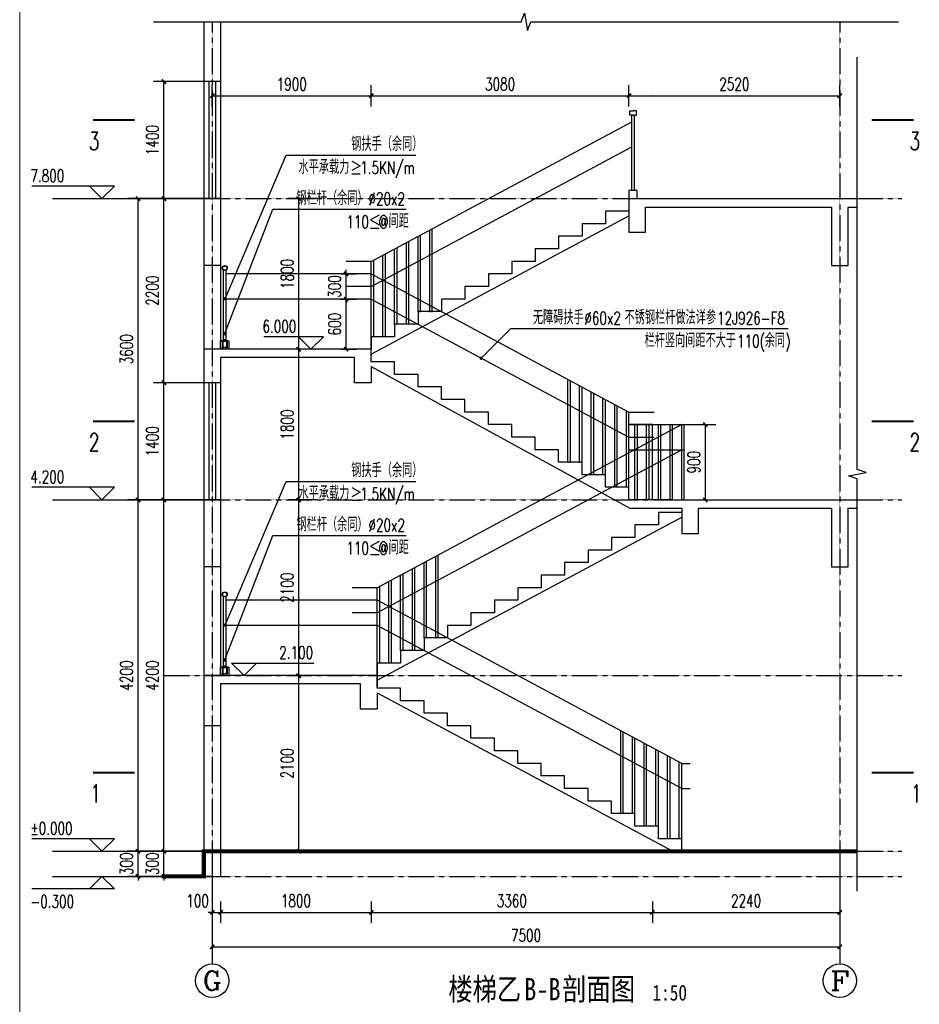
# Model space of a CAD drawing. Header units: inches. Extents: x 224620 to 3435104, y 247406 to 993300.
# Tile 21 of 110: x 264397 to 275148, y 291094 to 302862. Entities that reach past the tile are written whole.
import ezdxf
from ezdxf.enums import TextEntityAlignment as Align

# ---------------------------------------------------------------- set-up
doc = ezdxf.new("R2010")
doc.units = ezdxf.units.IN
doc.header["$MEASUREMENT"] = 0
doc.linetypes.add('CENTER', pattern=[2, 1.25, -0.25, 0.25, -0.25])
doc.linetypes.add('DASH', pattern=[0.35, 0.25, -0.1])
for name, color, linetype in [('AXIS', 3, 'Continuous'), ('AXIS_TEXT', 7, 'Continuous'), ('DIM_ELEV', 3, 'Continuous'), ('DIM_LEAD', 3, 'Continuous'), ('DIM_SYMB', 3, 'Continuous'), ('DOTE', 1, 'CENTER'), ('HACTH', 8, 'Continuous'), ('LATRINE', 6, 'Continuous'), ('PUB_DIM', 3, 'Continuous'), ('PUB_TEXT', 7, 'Continuous'), ('WALL', 2, 'Continuous'), ('WINDOW', 4, 'Continuous'), ('剖面', 6, 'Continuous'), ('投影线', 7, 'DASH'), ('楼梯剖面', 2, 'Continuous'), ('看线', 95, 'Continuous')]:
    doc.layers.add(name, color=color, linetype=linetype)
doc.layers.add('说明', color=211, linetype='Continuous', lineweight=25)
doc.styles.add('_TCH_AXIS', font='COMPLEX', dxfattribs={"bigfont": 'GBCBIG'})
doc.styles.add('_TCH_DIM', font='SIMPLEX', dxfattribs={"bigfont": 'GBCBIG'})
doc.styles.add('_TCH_DIM_T3', font='SIMPLEX', dxfattribs={"width": 0.705882, "bigfont": 'GBCBIG'})
doc.styles.add('_TCH_LABEL', font='COMPLEX', dxfattribs={"bigfont": 'GBCBIG'})
doc.styles.add('宋体', font='txt', dxfattribs={"width": 0.8})
doc.dimstyles.new('_TCH_ARCH&&50', dxfattribs={"dimtxt": 148.75, "dimasz": 50, "dimexe": 125, "dimexo": 150, "dimgap": 63.125, "dimtad": 1, "dimdec": 0, "dimzin": 0, "dimdsep": 46, "dimtxsty": '_TCH_DIM_T3', "dimblk": 'ARCHTICK', "dimcen": 0.09, "dimclrt": 7, "dimazin": 2, "dimtfac": 1, "dimtdec": 0, "dimtix": 1, "dimtmove": 2, "dimatfit": 3, "dimfxl": 1, "dimtolj": 1, "dimtzin": 0, "dimarcsym": 0})

# ---------------------------------------------------------------- blocks, each defined once
blk = doc.blocks.new('A$C5AC44EC7')
at = {"layer": 'HACTH'}
h = blk.add_hatch(dxfattribs=at)
h.set_pattern_fill('金属', color=256, scale=3, style=0)
h.set_pattern_definition([(45, (-4286418.933, 2328199.311), (-5.303300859, 5.303300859), []), (45, (-4286415.397, 2328199.311), (-5.303300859, 5.303300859), [])])
h.paths.add_polyline_path([(0, 85), (70, 85), (70, 80), (0, 80)])
at = {"layer": 'WALL'}
for p, q in [((20, 9), (26, 9)), ((50, 9), (44, 9))]:
    blk.add_line(p, q, dxfattribs=at)
at = {"layer": '剖面'}
blk.add_lwpolyline([(0, 85), (70, 85), (70, 80), (0, 80), (0, 85)], dxfattribs=at)
at = {"layer": '投影线'}
for points in [[(7, 80), (7, 9)], [(13, 80), (13, 9)], [(57, 80), (57, 9)], [(63, 80), (63, 9)]]:
    blk.add_lwpolyline(points, dxfattribs=at)
for points in [[(7, 9, 1), (26, 9)], [(13, 9, 1), (20, 9)], [(63, 9, -1), (44, 9)], [(57, 9, -1), (50, 9)]]:
    blk.add_lwpolyline(points, format="xyb", dxfattribs=at)
blk = doc.blocks.new('_ArchTick')
at = {"color": 0, "linetype": 'ByBlock', "const_width": 0.4}
blk.add_lwpolyline([(-0.5, -0.5), (0.5, 0.5)], dxfattribs=at)
blk = doc.blocks.new('*D140')
at = {"layer": 'Defpoints', "color": 0}
for p in [(267731, 300723), (268102, 300723), (268102, 298923)]:
    blk.add_point(p, dxfattribs=at)
at = {"layer": 'PUB_DIM', "color": 0, "lineweight": -2}
for p, q in [((267952, 300723), (267606, 300723)), ((267731, 298923), (267731, 300723)), ((267952, 298923), (267606, 298923))]:
    blk.add_line(p, q, dxfattribs=at)
at = {"layer": 'PUB_DIM', "color": 0, "lineweight": -2, "xscale": 50, "yscale": 50, "zscale": 50}
for p, rotation in [((267731, 300723), 90), ((267731, 298923), 270)]:
    blk.add_blockref('_ArchTick', p, dxfattribs=dict(at, rotation=rotation))
at = {"layer": 'PUB_DIM', "color": 7, "insert": (267594, 299823), "char_height": 148.8, "attachment_point": 5, "rotation": 90, "style": '_TCH_DIM_T3'}
blk.add_mtext('\\A1;1800', dxfattribs=at)
blk = doc.blocks.new('*D141')
at = {"layer": 'Defpoints', "color": 0}
for p in [(267731, 298923), (268102, 298923), (268102, 297123)]:
    blk.add_point(p, dxfattribs=at)
at = {"layer": 'PUB_DIM', "color": 0, "lineweight": -2}
for p, q in [((267952, 298923), (267606, 298923)), ((267731, 297123), (267731, 298923)), ((267952, 297123), (267606, 297123))]:
    blk.add_line(p, q, dxfattribs=at)
at = {"layer": 'PUB_DIM', "color": 0, "lineweight": -2, "xscale": 50, "yscale": 50, "zscale": 50}
for p, rotation in [((267731, 298923), 90), ((267731, 297123), 270)]:
    blk.add_blockref('_ArchTick', p, dxfattribs=dict(at, rotation=rotation))
at = {"layer": 'PUB_DIM', "color": 7, "insert": (267594, 298023), "char_height": 148.8, "attachment_point": 5, "rotation": 90, "style": '_TCH_DIM_T3'}
blk.add_mtext('\\A1;1800', dxfattribs=at)
blk = doc.blocks.new('*D142')
at = {"layer": 'Defpoints', "color": 0}
for p in [(267731, 297123), (268102, 297123), (268102, 295023)]:
    blk.add_point(p, dxfattribs=at)
at = {"layer": 'PUB_DIM', "color": 0, "lineweight": -2}
for p, q in [((267952, 297123), (267606, 297123)), ((267731, 295023), (267731, 297123)), ((267952, 295023), (267606, 295023))]:
    blk.add_line(p, q, dxfattribs=at)
at = {"layer": 'PUB_DIM', "color": 0, "lineweight": -2, "xscale": 50, "yscale": 50, "zscale": 50}
for p, rotation in [((267731, 297123), 90), ((267731, 295023), 270)]:
    blk.add_blockref('_ArchTick', p, dxfattribs=dict(at, rotation=rotation))
at = {"layer": 'PUB_DIM', "color": 7, "insert": (267594, 296073), "char_height": 148.8, "attachment_point": 5, "rotation": 90, "style": '_TCH_DIM_T3'}
blk.add_mtext('\\A1;2100', dxfattribs=at)
blk = doc.blocks.new('*D143')
at = {"layer": 'Defpoints', "color": 0}
for p in [(267731, 295023), (268102, 295023), (268102, 292923)]:
    blk.add_point(p, dxfattribs=at)
at = {"layer": 'PUB_DIM', "color": 0, "lineweight": -2}
for p, q in [((267952, 295023), (267606, 295023)), ((267731, 292923), (267731, 295023)), ((267952, 292923), (267606, 292923))]:
    blk.add_line(p, q, dxfattribs=at)
at = {"layer": 'PUB_DIM', "color": 0, "lineweight": -2, "xscale": 50, "yscale": 50, "zscale": 50}
for p, rotation in [((267731, 295023), 90), ((267731, 292923), 270)]:
    blk.add_blockref('_ArchTick', p, dxfattribs=dict(at, rotation=rotation))
at = {"layer": 'PUB_DIM', "color": 7, "insert": (267594, 293973), "char_height": 148.8, "attachment_point": 5, "rotation": 90, "style": '_TCH_DIM_T3'}
blk.add_mtext('\\A1;2100', dxfattribs=at)
blk = doc.blocks.new('*D160')
at = {"layer": 'Defpoints', "color": 0}
for p in [(268598, 301954), (266698, 301675), (268598, 301675)]:
    blk.add_point(p, dxfattribs=at)
at = {"layer": 'PUB_DIM', "color": 0, "lineweight": -2}
for p, q in [((266698, 301825), (266698, 302079)), ((268598, 301825), (268598, 302079)), ((266698, 301954), (268598, 301954))]:
    blk.add_line(p, q, dxfattribs=at)
at = {"layer": 'PUB_DIM', "color": 0, "lineweight": -2, "xscale": 50, "yscale": 50, "zscale": 50, "rotation": 180}
blk.add_blockref('_ArchTick', (266698, 301954), dxfattribs=at)
at = {"layer": 'PUB_DIM', "color": 0, "lineweight": -2, "xscale": 50, "yscale": 50, "zscale": 50}
blk.add_blockref('_ArchTick', (268598, 301954), dxfattribs=at)
at = {"layer": 'PUB_DIM', "color": 7, "insert": (267648, 302092), "char_height": 148.8, "attachment_point": 5, "style": '_TCH_DIM_T3'}
blk.add_mtext('\\A1;1900', dxfattribs=at)
blk = doc.blocks.new('*D161')
at = {"layer": 'Defpoints', "color": 0}
for p in [(271678, 301954), (268598, 301675), (271678, 301675)]:
    blk.add_point(p, dxfattribs=at)
at = {"layer": 'PUB_DIM', "color": 0, "lineweight": -2}
for p, q in [((268598, 301825), (268598, 302079)), ((271678, 301825), (271678, 302079)), ((268598, 301954), (271678, 301954))]:
    blk.add_line(p, q, dxfattribs=at)
at = {"layer": 'PUB_DIM', "color": 0, "lineweight": -2, "xscale": 50, "yscale": 50, "zscale": 50, "rotation": 180}
blk.add_blockref('_ArchTick', (268598, 301954), dxfattribs=at)
at = {"layer": 'PUB_DIM', "color": 0, "lineweight": -2, "xscale": 50, "yscale": 50, "zscale": 50}
blk.add_blockref('_ArchTick', (271678, 301954), dxfattribs=at)
at = {"layer": 'PUB_DIM', "color": 7, "insert": (270138, 302092), "char_height": 148.8, "attachment_point": 5, "style": '_TCH_DIM_T3'}
blk.add_mtext('\\A1;3080', dxfattribs=at)
blk = doc.blocks.new('*D162')
at = {"layer": 'Defpoints', "color": 0}
for p in [(274198, 301954), (271678, 301675), (274198, 301675)]:
    blk.add_point(p, dxfattribs=at)
at = {"layer": 'PUB_DIM', "color": 0, "lineweight": -2}
for p, q in [((271678, 301825), (271678, 302079)), ((274198, 301825), (274198, 302079)), ((271678, 301954), (274198, 301954))]:
    blk.add_line(p, q, dxfattribs=at)
at = {"layer": 'PUB_DIM', "color": 0, "lineweight": -2, "xscale": 50, "yscale": 50, "zscale": 50, "rotation": 180}
blk.add_blockref('_ArchTick', (271678, 301954), dxfattribs=at)
at = {"layer": 'PUB_DIM', "color": 0, "lineweight": -2, "xscale": 50, "yscale": 50, "zscale": 50}
blk.add_blockref('_ArchTick', (274198, 301954), dxfattribs=at)
at = {"layer": 'PUB_DIM', "color": 7, "insert": (272938, 302092), "char_height": 148.8, "attachment_point": 5, "style": '_TCH_DIM_T3'}
blk.add_mtext('\\A1;2520', dxfattribs=at)
blk = doc.blocks.new('*D163')
at = {"layer": 'Defpoints', "color": 0}
for p in [(266698, 292472), (266798, 292472), (266798, 292193)]:
    blk.add_point(p, dxfattribs=at)
at = {"layer": 'PUB_DIM', "color": 0, "lineweight": -2}
for p, q in [((266698, 292322), (266698, 292068)), ((266798, 292322), (266798, 292068)), ((266698, 292193), (266648, 292193)), ((266698, 292193), (266798, 292193)), ((266798, 292193), (266848, 292193))]:
    blk.add_line(p, q, dxfattribs=at)
at = {"layer": 'PUB_DIM', "color": 0, "lineweight": -2, "xscale": 50, "yscale": 50, "zscale": 50}
blk.add_blockref('_ArchTick', (266698, 292193), dxfattribs=at)
at = {"layer": 'PUB_DIM', "color": 0, "lineweight": -2, "xscale": 50, "yscale": 50, "zscale": 50, "rotation": 180}
blk.add_blockref('_ArchTick', (266798, 292193), dxfattribs=at)
at = {"layer": 'PUB_DIM', "color": 7, "insert": (266523, 292331), "char_height": 148.8, "attachment_point": 5, "style": '_TCH_DIM_T3'}
blk.add_mtext('\\A1;100', dxfattribs=at)
blk = doc.blocks.new('*D164')
at = {"layer": 'Defpoints', "color": 0}
for p in [(266798, 292472), (268598, 292472), (268598, 292193)]:
    blk.add_point(p, dxfattribs=at)
at = {"layer": 'PUB_DIM', "color": 0, "lineweight": -2}
for p, q in [((266798, 292322), (266798, 292068)), ((268598, 292322), (268598, 292068)), ((266798, 292193), (268598, 292193))]:
    blk.add_line(p, q, dxfattribs=at)
at = {"layer": 'PUB_DIM', "color": 0, "lineweight": -2, "xscale": 50, "yscale": 50, "zscale": 50, "rotation": 180}
blk.add_blockref('_ArchTick', (266798, 292193), dxfattribs=at)
at = {"layer": 'PUB_DIM', "color": 0, "lineweight": -2, "xscale": 50, "yscale": 50, "zscale": 50}
blk.add_blockref('_ArchTick', (268598, 292193), dxfattribs=at)
at = {"layer": 'PUB_DIM', "color": 7, "insert": (267698, 292331), "char_height": 148.8, "attachment_point": 5, "style": '_TCH_DIM_T3'}
blk.add_mtext('\\A1;1800', dxfattribs=at)
blk = doc.blocks.new('*D165')
at = {"layer": 'Defpoints', "color": 0}
for p in [(268598, 292472), (271958, 292472), (271958, 292193)]:
    blk.add_point(p, dxfattribs=at)
at = {"layer": 'PUB_DIM', "color": 0, "lineweight": -2}
for p, q in [((268598, 292322), (268598, 292068)), ((271958, 292322), (271958, 292068)), ((268598, 292193), (271958, 292193))]:
    blk.add_line(p, q, dxfattribs=at)
at = {"layer": 'PUB_DIM', "color": 0, "lineweight": -2, "xscale": 50, "yscale": 50, "zscale": 50, "rotation": 180}
blk.add_blockref('_ArchTick', (268598, 292193), dxfattribs=at)
at = {"layer": 'PUB_DIM', "color": 0, "lineweight": -2, "xscale": 50, "yscale": 50, "zscale": 50}
blk.add_blockref('_ArchTick', (271958, 292193), dxfattribs=at)
at = {"layer": 'PUB_DIM', "color": 7, "insert": (270278, 292331), "char_height": 148.8, "attachment_point": 5, "style": '_TCH_DIM_T3'}
blk.add_mtext('\\A1;3360', dxfattribs=at)
blk = doc.blocks.new('*D166')
at = {"layer": 'Defpoints', "color": 0}
for p in [(271958, 292472), (274198, 292472), (274198, 292193)]:
    blk.add_point(p, dxfattribs=at)
at = {"layer": 'PUB_DIM', "color": 0, "lineweight": -2}
for p, q in [((271958, 292322), (271958, 292068)), ((274198, 292322), (274198, 292068)), ((271958, 292193), (274198, 292193))]:
    blk.add_line(p, q, dxfattribs=at)
at = {"layer": 'PUB_DIM', "color": 0, "lineweight": -2, "xscale": 50, "yscale": 50, "zscale": 50, "rotation": 180}
blk.add_blockref('_ArchTick', (271958, 292193), dxfattribs=at)
at = {"layer": 'PUB_DIM', "color": 0, "lineweight": -2, "xscale": 50, "yscale": 50, "zscale": 50}
blk.add_blockref('_ArchTick', (274198, 292193), dxfattribs=at)
at = {"layer": 'PUB_DIM', "color": 7, "insert": (273078, 292331), "char_height": 148.8, "attachment_point": 5, "style": '_TCH_DIM_T3'}
blk.add_mtext('\\A1;2240', dxfattribs=at)
blk = doc.blocks.new('*D167')
at = {"layer": 'Defpoints', "color": 0}
for p in [(266698, 292060), (274198, 292060), (274198, 291781)]:
    blk.add_point(p, dxfattribs=at)
at = {"layer": 'PUB_DIM', "color": 0, "lineweight": -2}
for p, q in [((266698, 291910), (266698, 291656)), ((274198, 291910), (274198, 291656)), ((266698, 291781), (274198, 291781))]:
    blk.add_line(p, q, dxfattribs=at)
at = {"layer": 'PUB_DIM', "color": 0, "lineweight": -2, "xscale": 50, "yscale": 50, "zscale": 50, "rotation": 180}
blk.add_blockref('_ArchTick', (266698, 291781), dxfattribs=at)
at = {"layer": 'PUB_DIM', "color": 0, "lineweight": -2, "xscale": 50, "yscale": 50, "zscale": 50}
blk.add_blockref('_ArchTick', (274198, 291781), dxfattribs=at)
at = {"layer": 'PUB_DIM', "color": 7, "insert": (270448, 291918), "char_height": 148.8, "attachment_point": 5, "style": '_TCH_DIM_T3'}
blk.add_mtext('\\A1;7500', dxfattribs=at)
blk = doc.blocks.new('*D168')
at = {"layer": 'Defpoints', "color": 0}
for p in [(272193, 298023), (272591, 298023), (272193, 297123)]:
    blk.add_point(p, dxfattribs=at)
at = {"layer": 'PUB_DIM', "color": 0, "lineweight": -2}
for p, q in [((272343, 298023), (272716, 298023)), ((272591, 297123), (272591, 298023)), ((272343, 297123), (272716, 297123))]:
    blk.add_line(p, q, dxfattribs=at)
at = {"layer": 'PUB_DIM', "color": 0, "lineweight": -2, "xscale": 50, "yscale": 50, "zscale": 50}
for p, rotation in [((272591, 298023), 90), ((272591, 297123), 270)]:
    blk.add_blockref('_ArchTick', p, dxfattribs=dict(at, rotation=rotation))
at = {"layer": 'PUB_DIM', "color": 7, "insert": (272454, 297573), "char_height": 148.8, "attachment_point": 5, "rotation": 90, "style": '_TCH_DIM_T3'}
blk.add_mtext('\\A1;900', dxfattribs=at)
blk = doc.blocks.new('*D169')
at = {"layer": 'Defpoints', "color": 0}
for p in [(268084, 299823), (268298, 299823), (268084, 299523)]:
    blk.add_point(p, dxfattribs=at)
at = {"layer": 'PUB_DIM', "color": 0, "lineweight": -2}
for p, q in [((268298, 299823), (268298, 299873)), ((268234, 299823), (268423, 299823)), ((268298, 299523), (268298, 299823)), ((268234, 299523), (268423, 299523)), ((268298, 299523), (268298, 299473))]:
    blk.add_line(p, q, dxfattribs=at)
at = {"layer": 'PUB_DIM', "color": 0, "lineweight": -2, "xscale": 50, "yscale": 50, "zscale": 50}
for p, rotation in [((268298, 299823), 270), ((268298, 299523), 90)]:
    blk.add_blockref('_ArchTick', p, dxfattribs=dict(at, rotation=rotation))
at = {"layer": 'PUB_DIM', "color": 7, "insert": (268160, 299673), "char_height": 148.8, "attachment_point": 5, "rotation": 90, "style": '_TCH_DIM_T3'}
blk.add_mtext('\\A1;300', dxfattribs=at)
blk = doc.blocks.new('*D170')
at = {"layer": 'Defpoints', "color": 0}
for p in [(268084, 299523), (268298, 299523), (268084, 298923)]:
    blk.add_point(p, dxfattribs=at)
at = {"layer": 'PUB_DIM', "color": 0, "lineweight": -2}
for p, q in [((268234, 299523), (268423, 299523)), ((268298, 298923), (268298, 299523)), ((268234, 298923), (268423, 298923))]:
    blk.add_line(p, q, dxfattribs=at)
at = {"layer": 'PUB_DIM', "color": 0, "lineweight": -2, "xscale": 50, "yscale": 50, "zscale": 50}
for p, rotation in [((268298, 299523), 90), ((268298, 298923), 270)]:
    blk.add_blockref('_ArchTick', p, dxfattribs=dict(at, rotation=rotation))
at = {"layer": 'PUB_DIM', "color": 7, "insert": (268160, 299223), "char_height": 148.8, "attachment_point": 5, "rotation": 90, "style": '_TCH_DIM_T3'}
blk.add_mtext('\\A1;600', dxfattribs=at)
blk = doc.blocks.new('*D171')
at = {"layer": 'Defpoints', "color": 0}
for p in [(265811, 300723), (266526, 300723), (266526, 297123)]:
    blk.add_point(p, dxfattribs=at)
at = {"layer": 'PUB_DIM', "color": 0, "lineweight": -2}
for p, q in [((266376, 300723), (265686, 300723)), ((265811, 297123), (265811, 300723)), ((266376, 297123), (265686, 297123))]:
    blk.add_line(p, q, dxfattribs=at)
at = {"layer": 'PUB_DIM', "color": 0, "lineweight": -2, "xscale": 50, "yscale": 50, "zscale": 50}
for p, rotation in [((265811, 300723), 90), ((265811, 297123), 270)]:
    blk.add_blockref('_ArchTick', p, dxfattribs=dict(at, rotation=rotation))
at = {"layer": 'PUB_DIM', "color": 7, "insert": (265673, 298923), "char_height": 148.8, "attachment_point": 5, "rotation": 90, "style": '_TCH_DIM_T3'}
blk.add_mtext('\\A1;3600', dxfattribs=at)
blk = doc.blocks.new('*D172')
at = {"layer": 'Defpoints', "color": 0}
for p in [(265811, 297123), (266526, 297123), (266526, 292923)]:
    blk.add_point(p, dxfattribs=at)
at = {"layer": 'PUB_DIM', "color": 0, "lineweight": -2}
for p, q in [((266376, 297123), (265686, 297123)), ((265811, 292923), (265811, 297123)), ((266376, 292923), (265686, 292923))]:
    blk.add_line(p, q, dxfattribs=at)
at = {"layer": 'PUB_DIM', "color": 0, "lineweight": -2, "xscale": 50, "yscale": 50, "zscale": 50}
for p, rotation in [((265811, 297123), 90), ((265811, 292923), 270)]:
    blk.add_blockref('_ArchTick', p, dxfattribs=dict(at, rotation=rotation))
at = {"layer": 'PUB_DIM', "color": 7, "insert": (265673, 295023), "char_height": 148.8, "attachment_point": 5, "rotation": 90, "style": '_TCH_DIM_T3'}
blk.add_mtext('\\A1;4200', dxfattribs=at)
blk = doc.blocks.new('*D173')
at = {"layer": 'Defpoints', "color": 0}
for p in [(265811, 292923), (266526, 292923), (266526, 292623)]:
    blk.add_point(p, dxfattribs=at)
at = {"layer": 'PUB_DIM', "color": 0, "lineweight": -2}
for p, q in [((266376, 292923), (265686, 292923)), ((265811, 292923), (265811, 292973)), ((265811, 292623), (265811, 292923)), ((266376, 292623), (265686, 292623)), ((265811, 292623), (265811, 292573))]:
    blk.add_line(p, q, dxfattribs=at)
at = {"layer": 'PUB_DIM', "color": 0, "lineweight": -2, "xscale": 50, "yscale": 50, "zscale": 50}
for p, rotation in [((265811, 292923), 270), ((265811, 292623), 90)]:
    blk.add_blockref('_ArchTick', p, dxfattribs=dict(at, rotation=rotation))
at = {"layer": 'PUB_DIM', "color": 7, "insert": (265673, 292773), "char_height": 148.8, "attachment_point": 5, "rotation": 90, "style": '_TCH_DIM_T3'}
blk.add_mtext('\\A1;300', dxfattribs=at)
blk = doc.blocks.new('*D176')
at = {"layer": 'Defpoints', "color": 0}
for p in [(266121, 302123), (266836, 302123), (266836, 300723)]:
    blk.add_point(p, dxfattribs=at)
at = {"layer": 'PUB_DIM', "color": 0, "lineweight": -2}
for p, q in [((266686, 302123), (265996, 302123)), ((266121, 300723), (266121, 302123)), ((266686, 300723), (265996, 300723))]:
    blk.add_line(p, q, dxfattribs=at)
at = {"layer": 'PUB_DIM', "color": 0, "lineweight": -2, "xscale": 50, "yscale": 50, "zscale": 50}
for p, rotation in [((266121, 302123), 90), ((266121, 300723), 270)]:
    blk.add_blockref('_ArchTick', p, dxfattribs=dict(at, rotation=rotation))
at = {"layer": 'PUB_DIM', "color": 7, "insert": (265983, 301423), "char_height": 148.8, "attachment_point": 5, "rotation": 90, "style": '_TCH_DIM_T3'}
blk.add_mtext('\\A1;1400', dxfattribs=at)
blk = doc.blocks.new('*D177')
at = {"layer": 'Defpoints', "color": 0}
for p in [(266121, 300723), (266836, 300723), (266836, 298523)]:
    blk.add_point(p, dxfattribs=at)
at = {"layer": 'PUB_DIM', "color": 0, "lineweight": -2}
for p, q in [((266686, 300723), (265996, 300723)), ((266121, 298523), (266121, 300723)), ((266686, 298523), (265996, 298523))]:
    blk.add_line(p, q, dxfattribs=at)
at = {"layer": 'PUB_DIM', "color": 0, "lineweight": -2, "xscale": 50, "yscale": 50, "zscale": 50}
for p, rotation in [((266121, 300723), 90), ((266121, 298523), 270)]:
    blk.add_blockref('_ArchTick', p, dxfattribs=dict(at, rotation=rotation))
at = {"layer": 'PUB_DIM', "color": 7, "insert": (265983, 299623), "char_height": 148.8, "attachment_point": 5, "rotation": 90, "style": '_TCH_DIM_T3'}
blk.add_mtext('\\A1;2200', dxfattribs=at)
blk = doc.blocks.new('*D178')
at = {"layer": 'Defpoints', "color": 0}
for p in [(266121, 298523), (266836, 298523), (266836, 297123)]:
    blk.add_point(p, dxfattribs=at)
at = {"layer": 'PUB_DIM', "color": 0, "lineweight": -2}
for p, q in [((266686, 298523), (265996, 298523)), ((266121, 297123), (266121, 298523)), ((266686, 297123), (265996, 297123))]:
    blk.add_line(p, q, dxfattribs=at)
at = {"layer": 'PUB_DIM', "color": 0, "lineweight": -2, "xscale": 50, "yscale": 50, "zscale": 50}
for p, rotation in [((266121, 298523), 90), ((266121, 297123), 270)]:
    blk.add_blockref('_ArchTick', p, dxfattribs=dict(at, rotation=rotation))
at = {"layer": 'PUB_DIM', "color": 7, "insert": (265983, 297823), "char_height": 148.8, "attachment_point": 5, "rotation": 90, "style": '_TCH_DIM_T3'}
blk.add_mtext('\\A1;1400', dxfattribs=at)
blk = doc.blocks.new('*D179')
at = {"layer": 'Defpoints', "color": 0}
for p in [(266121, 297123), (266836, 297123), (266836, 292923)]:
    blk.add_point(p, dxfattribs=at)
at = {"layer": 'PUB_DIM', "color": 0, "lineweight": -2}
for p, q in [((266686, 297123), (265996, 297123)), ((266121, 292923), (266121, 297123)), ((266686, 292923), (265996, 292923))]:
    blk.add_line(p, q, dxfattribs=at)
at = {"layer": 'PUB_DIM', "color": 0, "lineweight": -2, "xscale": 50, "yscale": 50, "zscale": 50}
for p, rotation in [((266121, 297123), 90), ((266121, 292923), 270)]:
    blk.add_blockref('_ArchTick', p, dxfattribs=dict(at, rotation=rotation))
at = {"layer": 'PUB_DIM', "color": 7, "insert": (265983, 295023), "char_height": 148.8, "attachment_point": 5, "rotation": 90, "style": '_TCH_DIM_T3'}
blk.add_mtext('\\A1;4200', dxfattribs=at)
blk = doc.blocks.new('*D180')
at = {"layer": 'Defpoints', "color": 0}
for p in [(266121, 292923), (266836, 292923), (266836, 292623)]:
    blk.add_point(p, dxfattribs=at)
at = {"layer": 'PUB_DIM', "color": 0, "lineweight": -2}
for p, q in [((266686, 292923), (265996, 292923)), ((266121, 292923), (266121, 292973)), ((266121, 292623), (266121, 292923)), ((266686, 292623), (265996, 292623)), ((266121, 292623), (266121, 292573))]:
    blk.add_line(p, q, dxfattribs=at)
at = {"layer": 'PUB_DIM', "color": 0, "lineweight": -2, "xscale": 50, "yscale": 50, "zscale": 50}
for p, rotation in [((266121, 292923), 270), ((266121, 292623), 90)]:
    blk.add_blockref('_ArchTick', p, dxfattribs=dict(at, rotation=rotation))
at = {"layer": 'PUB_DIM', "color": 7, "insert": (265983, 292773), "char_height": 148.8, "attachment_point": 5, "rotation": 90, "style": '_TCH_DIM_T3'}
blk.add_mtext('\\A1;300', dxfattribs=at)

msp = doc.modelspace()

# ---------------------------------------------------------------- linework, layer by layer
at = {"layer": 'AXIS'}
for p, q in [((266697.6, 293034.7), (266697.6, 291576.4)), ((274197.6, 293034.7), (274197.6, 291576.4))]:
    msp.add_line(p, q, dxfattribs=at)
for centre in [(266697.6, 291376.4), (274197.6, 291376.4)]:
    msp.add_circle(centre, 200, dxfattribs=at)
at = {"layer": 'DIM_ELEV'}
for p, q in [((265529.4, 300873), (264539.9, 300873)), ((265379.4, 300723), (265229.4, 300873)), ((265379.4, 300723), (265529.4, 300873)), ((264789.8, 300723), (266597.6, 300723)), ((268026.9, 299073), (267313.1, 299073)), ((267876.9, 298923), (267726.9, 299073)), ((267876.9, 298923), (268026.9, 299073)), ((265529.4, 297273), (264539.9, 297273)), ((265379.4, 297123), (265229.4, 297273)), ((265379.4, 297123), (265529.4, 297273)), ((264789.8, 297123), (266597.6, 297123)), ((267078, 295023), (266928, 295173)), ((266928, 295173), (267913.6, 295173)), ((267078, 295023), (267228, 295173)), ((265529.4, 293073), (264539.9, 293073)), ((265379.4, 292923), (265229.4, 293073)), ((265379.4, 292923), (265529.4, 293073)), ((264789.8, 292923), (266597.6, 292923)), ((264789.8, 292623), (266597.6, 292623)), ((265379.4, 292623), (265229.4, 292473)), ((265379.4, 292623), (265529.4, 292473)), ((265529.4, 292473), (264539.9, 292473))]:
    msp.add_line(p, q, dxfattribs=at)
at = {"layer": 'DIM_LEAD'}
for p, q in [((266853.4, 299526.9), (267582.8, 301243.8)), ((267582.8, 301243.8), (269131.1, 301243.8)), ((266847.6, 299109.7), (267420.7, 300596.7)), ((267420.7, 300596.7), (269014.7, 300596.7)), ((269911.9, 298816.2), (270265.4, 299170.3)), ((270265.4, 299170.3), (273580.7, 299170.3)), ((266853.4, 295626.9), (267582.8, 297343.8)), ((267582.8, 297343.8), (269131.1, 297343.8)), ((266847.6, 295209.7), (267420.7, 296696.7)), ((267420.7, 296696.7), (269014.7, 296696.7))]:
    msp.add_line(p, q, dxfattribs=at)
at = {"layer": 'DIM_LEAD', "const_width": 20}
for points in [[(266849.5, 299517.7, 1), (266857.3, 299536.1, 1)], [(266844, 299100.4, 1), (266851.2, 299119, 1)], [(269904.9, 298809.1, 1), (269919, 298823.3, 1)], [(266849.5, 295617.7, 1), (266857.3, 295636.1, 1)], [(266844, 295200.4, 1), (266851.2, 295219, 1)]]:
    msp.add_lwpolyline(points, format="xyb", close=True, dxfattribs=at)
at = {"layer": 'DIM_SYMB'}
for points in [[(265997.6, 302837), (270391.4, 302837), (270429.6, 302942), (270466.6, 302732), (270503.9, 302837), (274897.6, 302837)], [(274406.4, 292444.9), (274406.4, 297374), (274301.4, 297412.2), (274511.4, 297449.2), (274406.4, 297486.5), (274406.4, 302415.5)]]:
    msp.add_lwpolyline(points, dxfattribs=at)
at = {"layer": 'DIM_SYMB', "const_width": 25}
for points in [[(265272.6, 301662.2), (265772.6, 301662.2)], [(274579.8, 301662.2), (275079.8, 301662.2)], [(265272.6, 298062.2), (265772.6, 298062.2)], [(274579.8, 298062.2), (275079.8, 298062.2)], [(265272.6, 293862.2), (265772.6, 293862.2)], [(274579.8, 293862.2), (275079.8, 293862.2)]]:
    msp.add_lwpolyline(points, dxfattribs=at)
at = {"layer": 'DOTE'}
for p, q in [((266697.6, 302837), (266697.6, 292185.8)), ((274197.6, 302837), (274197.6, 292185.8)), ((266094.1, 300723), (274937.7, 300723)), ((266094.1, 297123), (274937.7, 297123)), ((266094.1, 295023), (274937.7, 295023)), ((266094.1, 292923), (274937.7, 292923)), ((266094.1, 292623), (274937.7, 292623))]:
    msp.add_line(p, q, dxfattribs=at)
at = {"layer": 'LATRINE'}
for p, q in [((268597.6, 299973), (271712.6, 301641.7)), ((271712.6, 300822.5), (271712.6, 301722.5)), ((271742.6, 301722.5), (271712.6, 301722.5)), ((271742.6, 300822.5), (271742.6, 301722.5)), ((268597.6, 299673), (271712.6, 301341.7)), ((268597.6, 299973), (268297.6, 299973)), ((266832.6, 299037), (266832.6, 299867)), ((266862.6, 299037), (266862.6, 299867)), ((268597.6, 299823), (266862.6, 299823)), ((268597.6, 299823), (271677.6, 298173)), ((268597.6, 299673), (268297.6, 299673)), ((268597.6, 299523), (266862.6, 299523)), ((268597.6, 299523), (271677.6, 297873)), ((270947.6, 297565.3), (270947.6, 298554)), ((271087.6, 297565.3), (271087.6, 298481)), ((271227.6, 297419.1), (271227.6, 298407.9)), ((271367.6, 297419.1), (271367.6, 298334.8)), ((271507.6, 297273), (271507.6, 298261.7)), ((271647.6, 297273), (271647.6, 298188.6)), ((271677.6, 298173), (271977.6, 298173)), ((272309.3, 298023), (268669.3, 296073)), ((271957.6, 298023), (271677.6, 298023)), ((271677.6, 298023), (272339.3, 298023)), ((271677.6, 297873), (271977.6, 297873)), ((272309.3, 297723), (268669.3, 295773)), ((271677.6, 297723), (272339.3, 297723)), ((268669.3, 296073), (268369.3, 296073)), ((266832.6, 295137), (266832.6, 295967)), ((266862.6, 295137), (266862.6, 295967)), ((268669.3, 295923), (266862.6, 295923)), ((272309.3, 293973), (268669.3, 295923)), ((268669.3, 295773), (268369.3, 295773)), ((268669.3, 295623), (266862.6, 295623)), ((272309.3, 293673), (268669.3, 295623)), ((272309.3, 293973), (272409.3, 293973)), ((272309.3, 293673), (272409.3, 293673))]:
    msp.add_line(p, q, dxfattribs=at)
for points in [[(271727.6, 301722.5), (271687.6, 301722.5), (271687.6, 301772.5), (271727.6, 301772.5)], [(271727.6, 301722.5), (271767.6, 301722.5), (271767.6, 301772.5), (271727.6, 301772.5)], [(269297.6, 299365.3), (269297.6, 300348)], [(269327.6, 299365.3), (269327.6, 300364.1)], [(269047.6, 299219.1), (269047.6, 300214.1)], [(269157.6, 299365.3), (269157.6, 300273)], [(269187.6, 299365.3), (269187.6, 300289.1)], [(268877.6, 299219.1), (268877.6, 300123)], [(268907.6, 299219.1), (268907.6, 300139.1)], [(269017.6, 299219.1), (269017.6, 300198)], [(268597.6, 299073), (268597.6, 299973)], [(268597.6, 299073), (268597.6, 299973)], [(268627.6, 299073), (268627.6, 299989.1)], [(268737.6, 299073), (268737.6, 300048)], [(268767.6, 299073), (268767.6, 300064.1)], [(268597.6, 298923), (268597.6, 299823)], [(266869.6, 299030), (266862.6, 299037), (266832.6, 299037), (266832.6, 299037), (266825.1, 299030)], [(266869.6, 299023), (266869.6, 299030), (266832.6, 299030), (266825.1, 299030), (266825.1, 299023)], [(270977.6, 297565.3), (270977.6, 298538.4)], [(271117.6, 297565.3), (271117.6, 298465.3)], [(271257.6, 297419.1), (271257.6, 298392.2)], [(271397.6, 297419.1), (271397.6, 298319.1)], [(271537.6, 297273), (271537.6, 298246.1)], [(271677.6, 297273), (271677.6, 298173)], [(271677.6, 297273), (271677.6, 298173)], [(271749.3, 297123), (271749.3, 298023)], [(271779.3, 297123), (271779.3, 298023)], [(271889.3, 297123), (271889.3, 298023)], [(271919.3, 297123), (271919.3, 298023)], [(271957.6, 297123), (271957.6, 298023)], [(272029.3, 297123), (272029.3, 298023)], [(272059.3, 297123), (272059.3, 298023)], [(272169.3, 297123), (272169.3, 298023)], [(272199.3, 297123), (272199.3, 298023)], [(272309.3, 297123), (272309.3, 298023)], [(272339.3, 297123), (272339.3, 298023)], [(272309.3, 297123), (272309.3, 297876.8)], [(269369.3, 295473), (269369.3, 296446.1)], [(269399.3, 295473), (269399.3, 296461.7)], [(269229.3, 295473), (269229.3, 296373)], [(269259.3, 295473), (269259.3, 296388.6)], [(268949.3, 295323), (268949.3, 296223)], [(268979.3, 295323), (268979.3, 296238.6)], [(269089.3, 295323), (269089.3, 296296.1)], [(269119.3, 295323), (269119.3, 296311.7)], [(269229.3, 295473), (269229.3, 296226.8)], [(268699.3, 295173), (268699.3, 296088.6)], [(268809.3, 295173), (268809.3, 296146.1)], [(268839.3, 295173), (268839.3, 296161.7)], [(268669.3, 295173), (268669.3, 296073)], [(268949.3, 295323), (268949.3, 296076.8)], [(268669.3, 295173), (268669.3, 295926.8)], [(268669.3, 295023), (268669.3, 295923)], [(266869.6, 295130), (266862.6, 295137), (266832.6, 295137), (266832.6, 295137), (266825.1, 295130)], [(266869.6, 295123), (266869.6, 295130), (266832.6, 295130), (266825.1, 295130), (266825.1, 295123)], [(271579.3, 293373), (271579.3, 294364.1)], [(271579.3, 293373), (271579.3, 294364.1)], [(271609.3, 293373), (271609.3, 294348)], [(271719.3, 293373), (271719.3, 294289.1)], [(271749.3, 293373), (271749.3, 294273)], [(271859.3, 293223), (271859.3, 294214.1)], [(271859.3, 293223), (271859.3, 294214.1)], [(271889.3, 293223), (271889.3, 294198)], [(271999.3, 293223), (271999.3, 294139.1)], [(272029.3, 293223), (272029.3, 294123)], [(272139.3, 293073), (272139.3, 294064.1)], [(272139.3, 293073), (272139.3, 294064.1)], [(272169.3, 293073), (272169.3, 294048)], [(272279.3, 293073), (272279.3, 293989.1)], [(272309.3, 293073), (272309.3, 293973)]]:
    msp.add_lwpolyline(points, dxfattribs=at)
for centre, radius in [((266847.6, 299893), 30), ((266847.6, 299893), 25), ((266847.6, 295993), 30), ((266847.6, 295993), 25)]:
    msp.add_circle(centre, radius, dxfattribs=at)
at = {"layer": 'WALL'}
for p, q in [((266597.6, 302837), (266597.6, 302123)), ((266797.6, 302837), (266797.6, 302123)), ((266797.6, 302123), (266597.6, 302123)), ((266597.6, 300723), (266597.6, 298523)), ((266797.6, 300723), (266597.6, 300723)), ((266797.6, 300723), (266797.6, 298923)), ((271677.6, 300723), (274406.4, 300723)), ((271677.6, 300722.5), (271677.6, 300322.5)), ((271877.6, 300622.5), (274097.6, 300623)), ((271877.6, 300322.5), (271877.6, 300622.5)), ((274097.6, 300623), (274097.6, 300623)), ((274097.6, 300623), (274097.6, 299923)), ((274297.6, 299923), (274297.6, 300623)), ((274297.6, 300623), (274406.4, 300623)), ((271677.6, 300322.5), (271877.6, 300322.5)), ((266797.6, 299923), (266597.6, 299923)), ((274097.6, 299923), (274297.6, 299923)), ((266797.6, 298823), (266797.6, 298523)), ((268597.6, 298716), (271686.6, 297023)), ((266797.6, 298523), (266597.6, 298523)), ((266597.6, 297123), (266597.6, 292623)), ((266797.6, 297123), (266597.6, 297123)), ((266797.6, 297123), (266797.6, 295023)), ((272197.6, 297123), (271677.6, 297123)), ((272197.6, 297123), (274406.4, 297123)), ((271686.6, 297023), (272309.3, 297023)), ((272309.3, 297023), (272309.3, 296723)), ((272509.3, 296723), (272509.3, 297023)), ((272509.3, 297023), (274097.6, 297023)), ((274097.6, 297023), (274097.6, 297023)), ((274097.6, 297023), (274097.6, 296323)), ((274297.6, 296323), (274297.6, 297023)), ((274297.6, 297023), (274406.4, 297023)), ((272309.3, 296723), (272509.3, 296723)), ((266797.6, 296323), (266597.6, 296323)), ((274097.6, 296323), (274297.6, 296323)), ((266797.6, 294923), (266797.6, 294423)), ((268669.3, 294816.3), (272203.4, 292923)), ((266797.6, 294423), (266597.6, 294423)), ((266797.6, 294423), (266797.6, 292623))]:
    msp.add_line(p, q, dxfattribs=at)
for points in [[(271777.6, 300722.5), (271777.6, 300822.5), (271677.6, 300822.5), (271677.6, 300722.5)], [(268597.6, 298773), (268597.6, 298923), (266597.6, 298923)], [(268597.6, 298716), (268597.6, 298523), (268397.6, 298523), (268397.6, 298823), (266797.6, 298823)], [(268877.6, 298623), (268877.6, 298773), (268597.6, 298773), (268597.6, 298773), (268597.6, 298773)], [(269437.6, 298323), (269437.6, 298473), (269157.6, 298473), (269157.6, 298623), (268877.6, 298623)], [(269997.6, 298023), (269997.6, 298173), (269717.6, 298173), (269717.6, 298323), (269437.6, 298323)], [(270557.6, 297723), (270557.6, 297873), (270277.6, 297873), (270277.6, 298023), (269997.6, 298023)], [(271117.6, 297423), (271117.6, 297573), (270837.6, 297573), (270837.6, 297723), (270557.6, 297723)], [(271677.6, 297123), (271677.6, 297273), (271397.6, 297273), (271397.6, 297423), (271117.6, 297423)], [(268389.3, 295023), (266597.6, 295023)], [(268469.3, 294923), (266797.6, 294923)], [(268669.3, 294873), (268669.3, 295023), (268389.3, 295023)], [(268669.3, 294816.3), (268669.3, 294623), (268469.3, 294623), (268469.3, 294923)], [(268669.3, 295023), (268669.3, 294873)], [(268949.3, 294723), (268949.3, 294873), (268669.3, 294873)], [(269229.3, 294573), (269229.3, 294723), (268949.3, 294723)], [(269509.3, 294423), (269509.3, 294573), (269229.3, 294573)], [(269789.3, 294273), (269789.3, 294423), (269509.3, 294423)], [(270069.3, 294123), (270069.3, 294273), (269789.3, 294273)], [(270349.3, 293973), (270349.3, 294123), (270069.3, 294123)], [(270629.3, 293823), (270629.3, 293973), (270349.3, 293973)], [(270909.3, 293673), (270909.3, 293823), (270629.3, 293823)], [(271189.3, 293523), (271189.3, 293673), (270909.3, 293673)], [(271469.3, 293373), (271469.3, 293523), (271189.3, 293523)], [(271749.3, 293223), (271749.3, 293373), (271469.3, 293373)], [(272029.3, 293073), (272029.3, 293223), (271749.3, 293223)], [(272309.3, 292923), (272309.3, 293073), (272029.3, 293073)]]:
    msp.add_lwpolyline(points, dxfattribs=at)
at = {"layer": 'WALL', "const_width": 50}
msp.add_lwpolyline([(266094.1, 292623), (266597.6, 292623), (266597.6, 292923), (274406.4, 292923)], dxfattribs=at)
at = {"layer": 'WINDOW'}
for p, q in [((266597.6, 302123), (266597.6, 300723)), ((266657.6, 302123), (266657.6, 300723)), ((266737.6, 302123), (266737.6, 300723)), ((266797.6, 302123), (266797.6, 300723)), ((266597.6, 298523), (266597.6, 297123)), ((266657.6, 298523), (266657.6, 297123)), ((266737.6, 298523), (266737.6, 297123)), ((266797.6, 298523), (266797.6, 297123))]:
    msp.add_line(p, q, dxfattribs=at)
at = {"layer": '楼梯剖面'}
for points in [[(266797.6, 298923), (266797.6, 299023), (266897.6, 299023), (266897.6, 298923)], [(266797.6, 295023), (266797.6, 295123), (266897.6, 295123), (266897.6, 295023)]]:
    msp.add_lwpolyline(points, dxfattribs=at)
at = {"layer": '看线', "color": 3}
for p, q in [((268597.6, 298866.3), (271677.6, 300516.3)), ((268597.6, 299073), (268597.6, 298923)), ((268669.3, 294966.3), (272309.3, 296916.3)), ((268669.3, 295173), (268669.3, 295023))]:
    msp.add_line(p, q, dxfattribs=at)
msp.add_lwpolyline([(271957.6, 302038), (271957.6, 302038)], close=True, dxfattribs=at)
for points in [[(271677.6, 300573), (271677.6, 300573), (271397.6, 300573), (271397.6, 300423), (271117.6, 300423)], [(271117.6, 300423), (271117.6, 300273), (270837.6, 300273), (270837.6, 300123), (270557.6, 300123)], [(270557.6, 300123), (270557.6, 299973), (270277.6, 299973), (270277.6, 299823), (269997.6, 299823)], [(269997.6, 299823), (269997.6, 299673), (269717.6, 299673), (269717.6, 299523), (269437.6, 299523)], [(269437.6, 299523), (269437.6, 299373), (269157.6, 299373), (269157.6, 299223), (268877.6, 299223)], [(268877.6, 299223), (268877.6, 299073), (268597.6, 299073), (268597.6, 299073), (268597.6, 299073)], [(272029.3, 296973), (272029.3, 296823), (271749.3, 296823)], [(272309.3, 297023), (272309.3, 296973), (272029.3, 296973)], [(271749.3, 296823), (271749.3, 296673), (271469.3, 296673)], [(271469.3, 296673), (271469.3, 296523), (271189.3, 296523)], [(271189.3, 296523), (271189.3, 296373), (270909.3, 296373)], [(270909.3, 296373), (270909.3, 296223), (270629.3, 296223)], [(270629.3, 296223), (270629.3, 296073), (270349.3, 296073)], [(270349.3, 296073), (270349.3, 295923), (270069.3, 295923)], [(270069.3, 295923), (270069.3, 295773), (269789.3, 295773)], [(269789.3, 295773), (269789.3, 295623), (269509.3, 295623)], [(269509.3, 295623), (269509.3, 295473), (269229.3, 295473)], [(269229.3, 295473), (269229.3, 295323), (268949.3, 295323)], [(268949.3, 295323), (268949.3, 295173), (268669.3, 295173)]]:
    msp.add_lwpolyline(points, dxfattribs=at)
at = {"layer": '说明', "color": 165, "linetype": 'Continuous', "lineweight": 15}
msp.add_lwpolyline([(264396.8, 304096.8), (264396.8, 283314.3)], dxfattribs=at)

# ---------------------------------------------------------------- block references
at = {"layer": 'LATRINE', "extrusion": (0, 0, -1), "zscale": -1}
for p in [(-266882.6, 298938), (-266882.6, 295038)]:
    msp.add_blockref('A$C5AC44EC7', p, dxfattribs=at)

# ---------------------------------------------------------------- texts
at = {"layer": 'AXIS_TEXT', "style": '_TCH_AXIS'}
for s, width, p, p2 in [('G', 1.4, (266584.5, 291263.2), (266810.8, 291263.2)), ('F', 1.615385, (274084.5, 291263.2), (274310.8, 291263.2))]:
    msp.add_text(s, height=226.3, dxfattribs=dict(at, width=width)).set_placement(p, p2, align=Align.FIT)
at = {"layer": 'PUB_TEXT'}
for s, height, style, width, p in [('3', 212.5, '_TCH_LABEL', 0.705882, (265222.6, 301305.9)), ('3', 212.5, '_TCH_LABEL', 0.705882, (275029.8, 301305.9)), ('1.5KN/m', 148.75, '_TCH_DIM', 0.705882, (268466.1, 301018.7)), ('7.800', 148.75, '_TCH_DIM', 0.705882, (264524.9, 300923)), ('%%c20x2', 148.75, '_TCH_DIM', 0.705882, (268564.7, 300646.7)), ('110', 148.75, '_TCH_DIM', 0.705882, (268301.5, 300371.6)), ('@', 148.8, '_TCH_DIM', 0.705882, (268684.4, 300371.6)), ('6.000', 148.75, '_TCH_DIM', 0.705882, (267298.1, 299123)), ('%%c60x2', 148.75, '_TCH_DIM', 0.705882, (271144.8, 299220.4)), ('12J926-F8', 148.75, '_TCH_DIM', 0.705882, (272730.7, 299220.4)), ('110(', 148.75, '_TCH_DIM', 0.705882, (272969.9, 298945.3)), (')', 148.8, '_TCH_DIM', 0.705882, (273545.7, 298945.3)), ('2', 212.5, '_TCH_LABEL', 0.705882, (265222.6, 297705.9)), ('2', 212.5, '_TCH_LABEL', 0.705882, (275029.8, 297705.9)), ('4.200', 148.75, '_TCH_DIM', 0.705882, (264524.9, 297323)), ('1.5KN/m', 148.75, '_TCH_DIM', 0.705882, (268466.1, 297118.7)), ('%%c20x2', 148.75, '_TCH_DIM', 0.705882, (268564.7, 296746.7)), ('110', 148.75, '_TCH_DIM', 0.705882, (268301.5, 296471.6)), ('@', 148.8, '_TCH_DIM', 0.705882, (268684.4, 296471.6)), ('2.100', 148.75, '_TCH_DIM', 0.705882, (267498.6, 295223)), ('1', 212.5, '_TCH_LABEL', 0.705882, (265240.5, 293505.9)), ('1', 212.5, '_TCH_LABEL', 0.705882, (275047.7, 293505.9)), ('%%P0.000', 148.75, '_TCH_DIM', 0.705882, (264524.9, 293123)), ('-0.300', 148.75, '_TCH_DIM', 0.705882, (264524.9, 292247.9)), ('楼梯乙', 265.82, '宋体', 0.8, (269519.3, 291142.5)), ('B-B', 265.82, '宋体', 0.8, (270426.7, 291142.5)), ('剖面图', 265.82, '宋体', 0.8, (270880.3, 291142.5)), ('1:50', 189.87, '宋体', 0.8, (271958.7, 291138.1))]:
    msp.add_text(s, height=height, dxfattribs=dict(at, style=style, width=width)).set_placement(p)
at = {"layer": 'PUB_TEXT', "style": '_TCH_DIM'}
for s, height, p in [('钢扶手（余同）', 168.79, (268359, 301293.8)), ('水平承载力≥', 168.79, (267728.9, 301018.7)), ('钢栏杆（余同）', 168.79, (267704.6, 300646.7)), ('间距', 168.79, (268804.4, 300371.6)), ('≤', 168.8, (268561.5, 300371.6)), ('无障碍扶手', 168.79, (270530.5, 299220.4)), ('不锈钢栏杆做法详参', 168.79, (271624.8, 299220.4)), ('栏杆竖向间距不大于', 168.79, (271864.1, 298945.3)), ('余同', 168.79, (273299.9, 298945.3)), ('钢扶手（余同）', 168.79, (268359, 297393.8)), ('水平承载力≥', 168.79, (267728.9, 297118.7)), ('钢栏杆（余同）', 168.79, (267704.6, 296746.7)), ('≤', 168.8, (268561.5, 296471.6)), ('间距', 168.79, (268804.4, 296471.6))]:
    msp.add_text(s, height=height, dxfattribs=at).set_placement(p)

# ---------------------------------------------------------------- dimensions: what is measured, and where the dimension line sits
at = {"layer": 'PUB_DIM'}
for p1, p2, distance, picture, middle in [((266836.2, 300723), (266836.2, 302123), 715.3, '*D176', (265983.4, 301423)), ((266697.6, 301675.1), (268597.6, 301675.1), 279.1, '*D160', (267647.6, 302091.7)), ((268597.6, 301675.1), (271677.6, 301675.1), 279.1, '*D161', (270137.6, 302091.7)), ((271677.6, 301675.1), (274197.6, 301675.1), 279.1, '*D162', (272937.6, 302091.7)), ((266526.3, 297123), (266526.3, 300723), 715.3, '*D171', (265673.5, 298923)), ((266836.2, 298523), (266836.2, 300723), 715.3, '*D177', (265983.4, 299623)), ((268102.2, 298923), (268102.2, 300723), 370.7, '*D140', (267594, 299823)), ((268083.9, 299523), (268083.9, 299823), -213.8, '*D169', (268160.2, 299673)), ((268083.9, 298923), (268083.9, 299523), -213.8, '*D170', (268160.2, 299223)), ((268102.2, 297123), (268102.2, 298923), 370.7, '*D141', (267594, 298023)), ((266836.2, 297123), (266836.2, 298523), 715.3, '*D178', (265983.4, 297823)), ((272192.9, 297123), (272192.9, 298023), -398.4, '*D168', (272453.8, 297573)), ((266526.3, 292923), (266526.3, 297123), 715.3, '*D172', (265673.5, 295023)), ((266836.2, 292923), (266836.2, 297123), 715.3, '*D179', (265983.4, 295023)), ((268102.2, 295023), (268102.2, 297123), 370.7, '*D142', (267594, 296073)), ((268102.2, 292923), (268102.2, 295023), 370.7, '*D143', (267594, 293973)), ((266526.3, 292623), (266526.3, 292923), 715.3, '*D173', (265673.5, 292773)), ((266836.2, 292623), (266836.2, 292923), 715.3, '*D180', (265983.4, 292773)), ((266797.6, 292472.2), (268597.6, 292472.2), -279.1, '*D164', (267697.6, 292330.6)), ((268597.6, 292472.2), (271957.6, 292472.2), -279.1, '*D165', (270277.6, 292330.6)), ((271957.6, 292472.2), (274197.6, 292472.2), -279.1, '*D166', (273077.6, 292330.6)), ((266697.6, 292059.8), (274197.6, 292059.8), -279.1, '*D167', (270447.6, 291918.2))]:
    dim = msp.add_aligned_dim(p1=p1, p2=p2, distance=distance, dimstyle='_TCH_ARCH&&50', dxfattribs=at)
    dim.commit()
    dim.dimension.update_dxf_attribs({"geometry": picture, "text_midpoint": middle})
dim = msp.add_linear_dim(base=(266797.6, 292193.1), p1=(266697.6, 292472.2), p2=(266797.6, 292472.2), angle=0, dimstyle='_TCH_ARCH&&50', dxfattribs=at)
dim.commit()
dim.dimension.update_dxf_attribs({"geometry": '*D163', "text_midpoint": (266522.6, 292330.6), "dimtype": 161})

doc.saveas('drawing.dxf')
